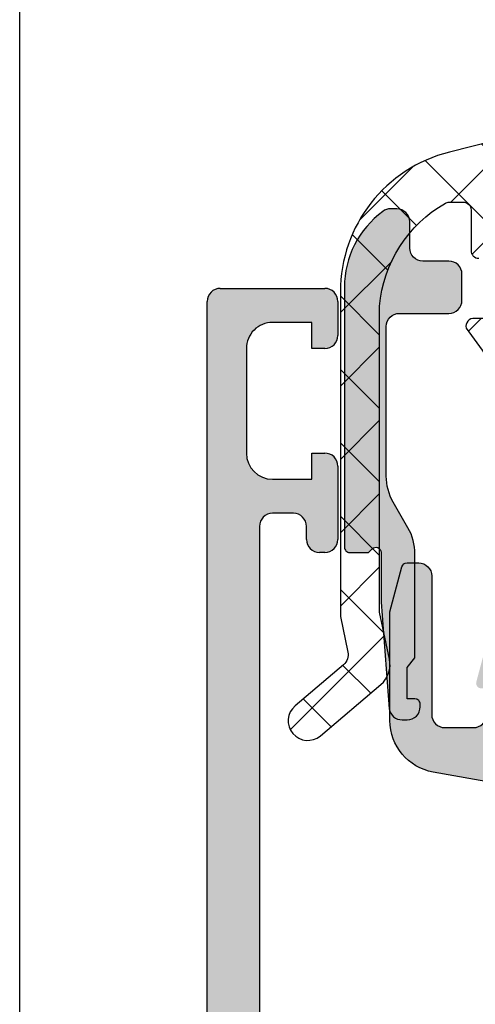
# Model space of a CAD drawing. Header units: millimetres. Extents: x 247761 to 294611, y 172579 to 236863.
# Tile 84 of 256: x 249726 to 249743, y 185309 to 185347. Entities that reach past the tile are written whole.
import ezdxf

# ---------------------------------------------------------------- set-up
doc = ezdxf.new("R2010")
doc.units = ezdxf.units.MM
doc.linetypes.add('ČÁRKOVANÁ', pattern=[19.049999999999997, 12.7, -6.35])
doc.layers.add('FASÁDA DETAILNÍ', color=4, linetype='Continuous')
doc.layers.add('NOVA', color=240, linetype='Continuous')

# ---------------------------------------------------------------- blocks, each defined once
blk = doc.blocks.new('A$C69D17D4D')
at = {"layer": 'FASÁDA DETAILNÍ'}
h = blk.add_hatch(dxfattribs=at)
h.set_pattern_fill('ANSI37', color=256, scale=0.625, angle=90, style=0)
h.set_pattern_definition([(135, (0, 0), (-1.403165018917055, -1.403165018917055), []), (225, (0, 0), (1.403165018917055, -1.403165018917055), [])])
edge = h.paths.add_edge_path()
edge.add_ellipse((-24900.19754156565, 11963.88684667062), major_axis=(-5.039467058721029, 0), ratio=1, start_angle=299.79178446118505, end_angle=355.03553873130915, ccw=False)
edge.add_ellipse((-24902.5523417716, 11967.99993115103), major_axis=(-0.3000000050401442, 0), ratio=1, start_angle=270.00069261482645, end_angle=299.7921729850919, ccw=False)
edge.add_line((-24902.55234539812, 11968.29993115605), (-24902.01806139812, 11968.29993415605))
edge.add_ellipse((-24902.01806016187, 11967.99993439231), major_axis=(-0.2999997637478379, 0), ratio=1, start_angle=179.9999548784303, end_angle=270.0002361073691, ccw=False)
edge.add_line((-24901.71806039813, 11967.99993415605), (-24901.71806039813, 11966.44993715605))
edge.add_ellipse((-24901.41804975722, 11966.44994479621), major_axis=(-0.3000106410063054, 0), ratio=1, start_angle=0.00145911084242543, end_angle=89.99567605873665)
edge.add_line((-24901.41807239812, 11966.14993415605), (-24900.01809039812, 11966.14992315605))
edge.add_ellipse((-24900.01809323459, 11965.8499333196), major_axis=(-0.2999898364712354, 0), ratio=1, start_angle=180.0003507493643, end_angle=269.9994582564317, ccw=False)
edge.add_line((-24899.71810339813, 11965.84993515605), (-24899.71810339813, 11964.14992315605))
edge.add_ellipse((-24900.01811353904, 11964.14993029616), major_axis=(-0.3000101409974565, 0), ratio=1, start_angle=90.00441943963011, end_angle=179.9986363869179, ccw=False)
edge.add_line((-24900.01809039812, 11963.84992015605), (-24901.58192139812, 11963.84993115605))
edge.add_ellipse((-24901.61477842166, 11963.54877209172), major_axis=(-0.3029461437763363, 0), ratio=1, start_angle=-96.22645090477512, end_angle=13.48357731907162)
edge.add_ellipse((-24912.93074274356, 11954.8438489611), major_axis=(-14.00076634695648, 0), ratio=1, start_angle=195.3017322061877, end_angle=218.0756200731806, ccw=False)
edge.add_ellipse((-24898.93850496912, 11958.65056253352), major_axis=(-0.5004721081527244, 0), ratio=1, start_angle=12.91760852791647, end_angle=129.8066343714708)
edge.add_line((-24898.61810339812, 11958.26609515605), (-24898.61810339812, 11966.54937415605))
edge.add_ellipse((-24899.11810310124, 11966.54937362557), major_axis=(-0.4999997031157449, 0), ratio=1, start_angle=180.0000607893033, end_angle=240.0000196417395)
edge.add_line((-24898.86810339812, 11966.98238615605), (-24899.16810339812, 11967.15559215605))
edge.add_ellipse((-24898.91810369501, 11967.58860468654), major_axis=(-0.4999997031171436, 0), ratio=1, start_angle=6.078951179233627e-05, end_angle=60.00001964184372, ccw=False)
edge.add_line((-24899.41810339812, 11967.58860415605), (-24899.41810339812, 11969.21795215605))
edge.add_ellipse((-24898.418104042, 11969.21795293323), major_axis=(-0.9999993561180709, 0), ratio=1, start_angle=-59.94966113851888, end_angle=4.452882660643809e-05, ccw=False)
edge.add_ellipse((-24902.57443082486, 11976.40233364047), major_axis=(-7.3000234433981, 0), ratio=1, start_angle=120.0503545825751, end_angle=168.7144463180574)
edge.add_ellipse((-24895.51809381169, 11974.58710153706), major_axis=(-0.3999905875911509, 0), ratio=1, start_angle=255.1470247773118, end_angle=339.4981705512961)
edge.add_ellipse((-24901.86719193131, 11976.9611684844), major_axis=(-6.378448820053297, 0), ratio=1, start_angle=104.4525977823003, end_angle=159.4981254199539, ccw=False)
edge.add_line((-24900.27526539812, 11970.78456915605), (-24901.68597239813, 11970.42098215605))
edge.add_line((-24901.68597239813, 11970.42098215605), (-24902.54867339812, 11970.21086915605))
edge.add_ellipse((-24901.21810836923, 11964.87424643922), major_axis=(-5.499995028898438, 0), ratio=1, start_angle=-76.00004503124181, end_angle=3.420217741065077e-05)
edge.add_line((-24906.71810339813, 11964.87424315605), (-24906.71810339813, 11952.45621515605))
edge.add_line((-24906.71810339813, 11952.45621515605), (-24906.43048439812, 11951.09315815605))
edge.add_ellipse((-24906.91971072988, 11950.98992554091), major_axis=(-0.4999993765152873, 0), ratio=1, start_angle=130.2837515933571, end_angle=191.9153007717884, ccw=False)
edge.add_line((-24906.59642439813, 11950.60850015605), (-24908.45303239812, 11949.03488915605))
edge.add_ellipse((-24907.96810289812, 11948.46275015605), major_axis=(-0.7499997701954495, 0), ratio=1, start_angle=-49.71629384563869, end_angle=130.2837061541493)
edge.add_line((-24907.48317339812, 11947.89061115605), (-24905.17152939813, 11949.84989715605))
edge.add_ellipse((-24905.81810156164, 11950.612748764), major_axis=(-0.9999990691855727, 0), ratio=1, start_angle=130.2836986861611, end_angle=191.9152478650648)
edge.add_line((-24904.83964839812, 11950.81921315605), (-24905.21810339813, 11952.61275015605))
edge.add_line((-24905.21810339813, 11952.61275015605), (-24905.21810339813, 11964.32295115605))
h = blk.add_hatch(color=256, dxfattribs=at)
edge = h.paths.add_edge_path()
edge.add_line((-24904.16410339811, 11950.49993115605), (-24903.86410339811, 11950.87313615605))
edge.add_line((-24903.86410339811, 11950.87313615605), (-24903.86410339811, 11954.84634115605))
edge.add_ellipse((-24905.86411060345, 11954.84633955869), major_axis=(-2.000007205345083, 0), ratio=1, start_angle=180.0000457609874, end_angle=209.9999336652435)
edge.add_line((-24904.13205239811, 11955.84634115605), (-24904.69615439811, 11956.82339315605))
edge.add_ellipse((-24902.96409619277, 11957.82339475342), major_axis=(-2.000007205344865, 0), ratio=1, start_angle=4.5760987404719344e-05, end_angle=29.99993366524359, ccw=False)
edge.add_line((-24904.96410339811, 11957.82339315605), (-24904.96410339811, 11963.54322715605))
edge.add_ellipse((-24904.46410377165, 11963.54322752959), major_axis=(-0.4999996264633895, 0), ratio=1, start_angle=-90.00004280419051, end_angle=4.280419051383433e-05, ccw=False)
edge.add_line((-24904.46410339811, 11964.04322715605), (-24902.56410339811, 11964.04322715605))
edge.add_ellipse((-24902.56384541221, 11964.54296917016), major_axis=(-0.4997420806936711, 0), ratio=1, start_angle=89.97042173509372, end_angle=180.0295782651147)
edge.add_line((-24902.06410339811, 11964.54322715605), (-24902.06410339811, 11965.54322715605))
edge.add_ellipse((-24902.56384541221, 11965.54348514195), major_axis=(-0.4997420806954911, 0), ratio=1, start_angle=179.9704217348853, end_angle=270.0295782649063)
edge.add_line((-24902.56410339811, 11966.04322715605), (-24903.56410339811, 11966.04322715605))
edge.add_ellipse((-24903.56436394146, 11966.5429666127), major_axis=(-0.4997395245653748, 0), ratio=1, start_angle=-0.029871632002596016, end_angle=90.02987163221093, ccw=False)
edge.add_line((-24904.06410339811, 11966.54322715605), (-24904.06410339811, 11967.54322715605))
edge.add_ellipse((-24904.56385152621, 11967.54348102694), major_axis=(-0.49974819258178, 0), ratio=1, start_angle=179.9708938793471, end_angle=270.0288769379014)
edge.add_line((-24904.56410339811, 11968.04322915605), (-24904.79713439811, 11968.04322915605))
edge.add_ellipse((-24904.79713487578, 11967.54322994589), major_axis=(-0.4999992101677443, 0), ratio=1, start_angle=269.9999452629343, end_angle=306.2493129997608)
edge.add_ellipse((-24902.96409697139, 11965.04322658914), major_axis=(-3.600006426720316, 0), ratio=1, start_angle=306.2493860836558, end_angle=359.9999591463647)
edge.add_line((-24906.56410339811, 11965.04322915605), (-24906.56410339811, 11955.09993115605))
edge.add_ellipse((-24906.36410354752, 11955.09993100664), major_axis=(-0.1999998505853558, 0), ratio=1, start_angle=-4.28043988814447e-05, end_angle=90.00004280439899)
edge.add_line((-24906.36410339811, 11954.89993115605), (-24905.64688239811, 11954.89993115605))
edge.add_line((-24905.64688239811, 11954.89993115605), (-24905.50598339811, 11955.04089215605))
edge.add_ellipse((-24905.36410346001, 11954.89993078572), major_axis=(-0.2000000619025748, 0), ratio=1, start_angle=180.0001060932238, end_angle=315.18607561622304, ccw=False)
edge.add_line((-24905.16410339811, 11954.89993115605), (-24905.16410339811, 11953.00036215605))
edge.add_line((-24905.16410339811, 11953.00036215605), (-24904.84978539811, 11948.92171415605))
edge.add_ellipse((-24904.35594075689, 11948.99993166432), major_axis=(-0.5000005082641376, 0), ratio=1, start_angle=9.000022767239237, end_angle=89.99992652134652)
edge.add_line((-24904.35594139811, 11948.49993115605), (-24904.16410339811, 11948.49993115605))
edge.add_ellipse((-24904.16410302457, 11948.99993078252), major_axis=(-0.4999996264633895, 0), ratio=1, start_angle=89.99995719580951, end_angle=180.0000428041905)
edge.add_line((-24903.66410339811, 11948.99993115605), (-24903.66410339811, 11949.09993115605))
edge.add_ellipse((-24903.86410324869, 11949.09993130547), major_axis=(-0.1999998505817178, 0), ratio=1, start_angle=179.9999571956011, end_angle=270.0000428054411)
edge.add_line((-24903.86410339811, 11949.29993115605), (-24904.16410339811, 11949.29993115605))
edge.add_line((-24904.16410339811, 11949.29993115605), (-24904.16410339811, 11950.49993115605))
h = blk.add_hatch(color=256, dxfattribs=at)
edge = h.paths.add_edge_path()
edge.add_arc((-24911.3180359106, 11964.49986385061), 0.5000674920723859, 90.00773245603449, 179.9922675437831, ccw=False)
edge.add_line((-24911.31810339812, 11964.99993133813), (-24907.31810339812, 11964.99993133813))
edge.add_arc((-24907.31817088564, 11964.49986385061), 0.5000674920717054, 360.0077324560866, 449.99226754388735, ccw=False)
edge.add_line((-24906.81810339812, 11964.49993133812), (-24906.81810339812, 11963.19988251))
edge.add_arc((-24907.31814029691, 11963.19991940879), 0.5000369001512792, 270.0042279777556, 359.99577202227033, ccw=False)
edge.add_line((-24907.31810339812, 11962.69988251), (-24907.81810339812, 11962.69988251))
edge.add_line((-24907.81810339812, 11962.69988251), (-24907.81810339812, 11963.69988251))
edge.add_line((-24907.81810339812, 11963.69988251), (-24909.31810339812, 11963.69988251))
edge.add_arc((-24909.31814037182, 11962.69991948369), 0.9999630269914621, 449.9978814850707, 540.0021185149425)
edge.add_line((-24910.31810339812, 11962.69988251), (-24910.31810339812, 11958.69988251))
edge.add_arc((-24909.31802652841, 11958.69995937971), 1.000076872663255, 180.0044039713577, 269.9955960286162)
edge.add_line((-24909.31810339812, 11957.69988251), (-24907.81810339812, 11957.69988251))
edge.add_line((-24907.81810339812, 11957.69988251), (-24907.81810339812, 11958.69988251))
edge.add_line((-24907.81810339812, 11958.69988251), (-24907.31810339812, 11958.69988251))
edge.add_arc((-24907.31804592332, 11958.1999399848), 0.4999425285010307, -0.006586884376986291, 90.0065868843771, ccw=False)
edge.add_line((-24906.81810339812, 11958.19988251), (-24906.81810339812, 11955.39989471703))
edge.add_arc((-24907.31810339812, 11955.39989471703), 0.5000000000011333, 270.0000000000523, 360.0000000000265, ccw=False)
edge.add_line((-24907.31810339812, 11954.89989471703), (-24907.51810339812, 11954.89989471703))
edge.add_arc((-24907.51810339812, 11955.39989471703), 0.5000000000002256, 179.9999999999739, 269.99999999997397, ccw=False)
edge.add_line((-24908.01810339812, 11955.39989471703), (-24908.01810339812, 11955.89989471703))
edge.add_arc((-24908.51813849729, 11955.89985961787), 0.500035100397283, 360.0040217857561, 449.9959782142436)
edge.add_line((-24908.51810339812, 11956.39989471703), (-24909.31810644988, 11956.39989471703))
edge.add_arc((-24909.31808988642, 11955.89987815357), 0.5000165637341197, 90.00189796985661, 179.9981020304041)
edge.add_line((-24909.81810644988, 11955.89989471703), (-24909.81810644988, 11924.59990082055))
edge.add_line((-24909.81810644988, 11924.59990082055), (-24909.38570981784, 11918.5614431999))
edge.add_arc((-24908.38649013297, 11918.59989926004), 0.9999594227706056, 182.2040028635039, 269.9999999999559)
edge.add_line((-24908.38649013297, 11917.59993983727), (-24901.71803792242, 11917.59993983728))
edge.add_arc((-24901.71803792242, 11918.09993983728), 0.5000000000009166, 270.0000000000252, 359.9999999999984)
edge.add_line((-24901.21803792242, 11918.09993983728), (-24901.21803792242, 11918.99993983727))
edge.add_arc((-24900.71803792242, 11918.99993983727), 0.5000000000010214, 90.00000000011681, 180.0000000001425, ccw=False)
edge.add_line((-24900.71803792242, 11919.49993983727), (-24899.31803639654, 11919.49993983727))
edge.add_arc((-24899.05051580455, 11919.57877628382), 0.278895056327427, 196.4198764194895, 271.1645893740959)
edge.add_line((-24899.04484739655, 11919.29993883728), (-24898.59125339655, 11919.29993883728))
edge.add_arc((-24898.58559273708, 11919.57880693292), 0.2789255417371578, 268.8371299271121, 343.5754054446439)
edge.add_line((-24898.31804939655, 11919.49993983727), (-24896.43803839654, 11919.49993983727))
edge.add_arc((-24896.43803839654, 11919.19993983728), 0.3000000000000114, 360.00000000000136, 450, ccw=False)
edge.add_line((-24896.13803839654, 11919.19993983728), (-24896.13803839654, 11918.21996551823))
edge.add_arc((-24896.43803839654, 11918.21996551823), 0.2999999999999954, 270.0000000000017, 360.00000000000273, ccw=False)
edge.add_line((-24896.43803839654, 11917.91996551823), (-24899.19803639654, 11917.91996551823))
edge.add_arc((-24899.19803639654, 11917.79996551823), 0.1200000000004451, 449.9999999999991, 540)
edge.add_line((-24899.31803639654, 11917.79996551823), (-24899.31803639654, 11913.49993983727))
edge.add_arc((-24898.81803639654, 11913.49993983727), 0.5000000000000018, 179.9999999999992, 269.9999999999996)
edge.add_line((-24898.81803639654, 11912.99993983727), (-24898.11803639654, 11912.99993983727))
edge.add_line((-24898.11803639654, 11912.99993983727), (-24895.72521607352, 11914.3814352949))
edge.add_arc((-24895.65615618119, 11914.26182005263), 0.1381197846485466, -1.0322764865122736e-10, 119.9999999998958, ccw=False)
edge.add_line((-24895.51803639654, 11914.26182005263), (-24895.51803639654, 11910.49993983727))
edge.add_arc((-24893.51803639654, 11910.49993983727), 1.999999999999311, 180.0000000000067, 270.0000000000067)
edge.add_line((-24893.51803639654, 11908.49993983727), (-24892.95004101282, 11908.49993983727))
edge.add_arc((-24892.95004101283, 11907.99993983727), 0.5000000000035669, 415.52092823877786, 449.99999999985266, ccw=False)
edge.add_arc((-24895.49751429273, 11904.29044123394), 4.999999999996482, 365.34922800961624, 415.5209282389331, ccw=False)
edge.add_arc((-24890.65616305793, 11904.73805962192), 0.1381197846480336, 240.0000000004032, 367.70243749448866, ccw=False)
edge.add_line((-24890.72522295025, 11904.61844437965), (-24893.11804327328, 11905.99993983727))
edge.add_line((-24893.11804327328, 11905.99993983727), (-24893.81804327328, 11905.99993983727))
edge.add_arc((-24893.81804327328, 11905.49993983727), 0.5, 450, 540)
edge.add_line((-24894.31804327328, 11905.49993983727), (-24894.31804327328, 11901.19991415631))
edge.add_arc((-24894.19804327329, 11901.19991415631), 0.1199999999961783, 180, 269.9999999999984)
edge.add_line((-24894.19804327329, 11901.07991415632), (-24891.43804527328, 11901.07991415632))
edge.add_arc((-24891.43804527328, 11900.77991415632), 0.2999999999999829, 0, 90.00000000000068, ccw=False)
edge.add_line((-24891.13804527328, 11900.77991415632), (-24891.13804527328, 11899.79993983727))
edge.add_arc((-24891.43804527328, 11899.79993983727), 0.300000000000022, 270.00000000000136, 360, ccw=False)
edge.add_line((-24891.43804527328, 11899.49993983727), (-24893.31805627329, 11899.49993983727))
edge.add_arc((-24893.58559961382, 11899.42107274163), 0.2789255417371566, 376.4245945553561, 451.1628700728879)
edge.add_line((-24893.59126027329, 11899.69994083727), (-24894.04485427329, 11899.69994083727))
edge.add_arc((-24894.05052268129, 11899.42110339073), 0.2788950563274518, 448.8354106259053, 523.5801235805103)
edge.add_line((-24894.31804327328, 11899.49993983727), (-24897.3181017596, 11899.49993983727))
edge.add_line((-24897.3181017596, 11899.49993983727), (-24898.01820465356, 11900.20001220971))
edge.add_line((-24898.01820465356, 11900.20001220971), (-24898.01820465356, 11900.80001831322))
edge.add_line((-24898.01820465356, 11900.80001831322), (-24896.41819855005, 11900.80001831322))
edge.add_arc((-24896.41820799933, 11901.30002776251), 0.5000094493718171, 270.0010827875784, 359.9989172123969)
edge.add_line((-24895.91819855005, 11901.30001831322), (-24895.91819855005, 11901.69544639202))
edge.add_arc((-24896.41819855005, 11901.69544639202), 0.5000000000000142, 360.0000000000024, 375.0000000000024)
edge.add_line((-24895.93523563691, 11901.82485591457), (-24896.31944443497, 11903.25874266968))
edge.add_arc((-24897.28537026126, 11902.99992362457), 1.000000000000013, 375.0000000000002, 450.0000000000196)
edge.add_line((-24897.28537026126, 11903.99992362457), (-24903.01819244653, 11903.99992362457))
edge.add_line((-24903.01819244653, 11903.99992362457), (-24903.01819244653, 11900.80001831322))
edge.add_line((-24903.01819244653, 11900.80001831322), (-24902.21820465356, 11900.80001831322))
edge.add_line((-24902.21820465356, 11900.80001831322), (-24902.21820465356, 11900.20001220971))
edge.add_line((-24902.21820465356, 11900.20001220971), (-24903.43063751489, 11899.50003052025))
edge.add_line((-24903.43063751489, 11899.50003052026), (-24904.51819244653, 11899.50003052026))
edge.add_line((-24904.51819244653, 11899.50003052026), (-24904.51819244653, 11914.49993983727))
edge.add_arc((-24905.01819244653, 11914.49993983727), 0.5000000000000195, 359.9999999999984, 450.0000000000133)
edge.add_line((-24905.01819244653, 11914.99993983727), (-24910.81810339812, 11914.99993983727))
edge.add_arc((-24910.81810339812, 11915.99993983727), 1, 180, 270.00000000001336, ccw=False)
edge.add_line((-24911.81810339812, 11915.99993983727), (-24911.81810339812, 11964.49993133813))
edge = h.paths.add_edge_path(flags=16)
edge.add_line((-24902.21820465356, 11905.59992362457), (-24897.81820465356, 11905.59992362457))
edge.add_arc((-24897.81820465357, 11906.09992362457), 0.5000000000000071, 270.0000000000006, 359.9999999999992)
edge.add_line((-24897.31820465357, 11906.09992362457), (-24897.31820465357, 11910.49992362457))
edge.add_arc((-24897.81820465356, 11910.49992362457), 0.4999999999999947, 359.9999999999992, 450.0000000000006)
edge.add_line((-24897.81820465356, 11910.99992362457), (-24902.21820465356, 11910.99992362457))
edge.add_arc((-24902.21820465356, 11910.49992362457), 0.5, 450, 540)
edge.add_line((-24902.71820465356, 11910.49992362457), (-24902.71820465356, 11906.09992362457))
edge.add_arc((-24902.21820465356, 11906.09992362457), 0.4999999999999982, 180, 270.0000000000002)
h = blk.add_hatch(color=256, dxfattribs=at)
edge = h.paths.add_edge_path(flags=16)
edge.add_line((-24899.32188839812, 11947.30007515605), (-24895.12213839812, 11947.30007515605))
edge.add_ellipse((-24895.12213802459, 11947.80007478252), major_axis=(-0.4999996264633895, 0), ratio=1, start_angle=89.99995719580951, end_angle=180.0000428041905)
edge.add_line((-24894.62213839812, 11947.80007515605), (-24894.62213839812, 11952.20009915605))
edge.add_ellipse((-24895.12213802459, 11952.20009952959), major_axis=(-0.4999996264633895, 0), ratio=1, start_angle=179.9999571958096, end_angle=270.0000428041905)
edge.add_line((-24895.12213839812, 11952.70009915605), (-24899.32188739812, 11952.70009915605))
edge.add_ellipse((-24899.32188691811, 11952.20009867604), major_axis=(-0.5000004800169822, 0), ratio=1, start_angle=270.0000550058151, end_angle=359.9999449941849)
edge.add_line((-24899.82188739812, 11952.20009915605), (-24899.82188839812, 11947.80007515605))
edge.add_ellipse((-24899.32188877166, 11947.80007478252), major_axis=(-0.4999996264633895, 0), ratio=1, start_angle=-4.280419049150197e-05, end_angle=90.00004280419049)
edge = h.paths.add_edge_path()
edge.add_line((-24896.40848439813, 11945.30169415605), (-24903.17148439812, 11946.50145415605))
edge.add_arc((-24902.82214002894, 11948.47070578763), 1.999998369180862, 179.9999607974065, 259.9404098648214, ccw=False)
edge.add_line((-24904.82213839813, 11948.47070715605), (-24904.82213839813, 11952.63568015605))
edge.add_line((-24904.82213839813, 11952.63568015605), (-24904.36185739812, 11954.35346915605))
edge.add_arc((-24904.16867234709, 11954.30170523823), 0.1999999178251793, 90.00001461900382, 164.9999614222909, ccw=False)
edge.add_line((-24904.16867239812, 11954.50170515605), (-24903.72213839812, 11954.50170515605))
edge.add_arc((-24903.72213802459, 11954.00170552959), 0.4999996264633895, -4.280419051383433e-05, 90.00004280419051, ccw=False)
edge.add_line((-24903.22213839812, 11954.00170515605), (-24903.22213839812, 11948.70170515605))
edge.add_arc((-24902.72213877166, 11948.70170478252), 0.4999996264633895, 179.9999571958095, 270.0000428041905)
edge.add_line((-24902.72213839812, 11948.20170515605), (-24901.62188839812, 11948.20170515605))
edge.add_arc((-24901.62188887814, 11948.70170563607), 0.5000004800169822, 270.0000550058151, 359.9999449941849)
edge.add_line((-24901.12188839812, 11948.70170515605), (-24901.12188839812, 11949.70170515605))
edge.add_line((-24901.12188839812, 11949.70170515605), (-24901.32188839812, 11949.70170515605))
edge.add_arc((-24901.32188810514, 11949.90170529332), 0.2000001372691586, 164.9999946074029, 269.99991606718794, ccw=False)
edge.add_line((-24901.51507339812, 11949.95346915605), (-24901.12188739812, 11951.42085715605))
edge.add_line((-24901.12188739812, 11951.42085715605), (-24901.12188739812, 11953.50170515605))
edge.add_arc((-24900.12188643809, 11953.50170419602), 1.000000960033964, 90.00005500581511, 179.9999449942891, ccw=False)
edge.add_line((-24900.12188739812, 11954.50170515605), (-24889.22238539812, 11954.50170515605))
edge.add_arc((-24889.22238514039, 11954.10170482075), 0.400000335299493, -29.999916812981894, 90.00003691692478, ccw=False)
edge.add_line((-24888.87597439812, 11953.90170515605), (-24889.37414039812, 11953.03885715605))
edge.add_line((-24889.37414039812, 11953.03885715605), (-24889.80201039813, 11951.54669615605))
edge.add_arc((-24890.09038919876, 11951.62938753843), 0.3000003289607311, 239.8207587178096, 343.9999831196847, ccw=False)
edge.add_line((-24890.24120139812, 11951.37005015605), (-24892.70681239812, 11952.80178515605))
edge.add_line((-24892.70681239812, 11952.80178515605), (-24893.12723139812, 11952.80178515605))
edge.add_arc((-24893.13072390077, 11952.61021687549), 0.191600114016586, 88.95554997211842, 182.5222218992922)
edge.add_line((-24893.32213839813, 11952.60178515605), (-24893.32213839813, 11946.11234615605))
edge.add_arc((-24893.12297186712, 11946.0941084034), 0.1999998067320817, 174.7679954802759, 294.1409481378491)
edge.add_line((-24893.04117539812, 11945.91160015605), (-24890.65749039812, 11946.97992115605))
edge.add_arc((-24890.57569364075, 11946.79741255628), 0.2000002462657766, 21.97379771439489, 114.14098223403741, ccw=False)
edge.add_line((-24890.39022239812, 11946.87224915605), (-24889.57386239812, 11944.84902115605))
edge.add_arc((-24889.94480427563, 11944.69934805), 0.3999998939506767, -90.00001754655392, 21.97381787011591, ccw=False)
edge.add_line((-24889.94480439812, 11944.29934815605), (-24892.00895139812, 11944.29934715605))
edge.add_arc((-24892.00895226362, 11944.59934679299), 0.2999996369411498, 217.9049134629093, 270.00016529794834, ccw=False)
edge.add_arc((-24892.48237182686, 11944.23073624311), 0.300000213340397, 37.90465250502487, 105.9998620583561)
edge.add_line((-24892.56506239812, 11944.51911515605), (-24893.32295139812, 11944.30179315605))
edge.add_arc((-24893.3229518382, 11945.90179220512), 1.599999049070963, 211.5923944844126, 270.0000157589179, ccw=False)
edge.add_arc((-24895.11172388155, 11944.80166018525), 0.4999999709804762, 31.59233596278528, 89.9984549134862)
edge.add_line((-24895.11171039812, 11945.30166015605), (-24896.40848439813, 11945.30169415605))
for p, q in [((-24911.31810339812, 11964.99993133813), (-24907.31810339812, 11964.99993133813)), ((-24911.81810339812, 11915.99993983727), (-24911.81810339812, 11964.49993133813)), ((-24906.81810339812, 11964.49993133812), (-24906.81810339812, 11963.19988251)), ((-24907.81810339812, 11963.69988251), (-24909.31810339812, 11963.69988251)), ((-24907.81810339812, 11962.69988251), (-24907.81810339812, 11963.69988251)), ((-24910.31810339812, 11962.69988251), (-24910.31810339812, 11958.69988251)), ((-24907.31810339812, 11962.69988251), (-24907.81810339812, 11962.69988251)), ((-24907.81810339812, 11957.69988251), (-24907.81810339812, 11958.69988251)), ((-24907.81810339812, 11958.69988251), (-24907.31810339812, 11958.69988251)), ((-24906.81810339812, 11958.19988251), (-24906.81810339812, 11955.39989471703)), ((-24909.31810339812, 11957.69988251), (-24907.81810339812, 11957.69988251)), ((-24908.51810339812, 11956.39989471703), (-24909.31810644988, 11956.39989471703)), ((-24909.81810644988, 11955.89989471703), (-24909.81810644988, 11924.59990082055)), ((-24908.01810339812, 11955.39989471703), (-24908.01810339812, 11955.89989471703)), ((-24907.31810339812, 11954.89989471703), (-24907.51810339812, 11954.89989471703))]:
    blk.add_line(p, q, dxfattribs=at)
at = {"layer": 'FASÁDA DETAILNÍ', "linetype": 'ČÁRKOVANÁ', "ltscale": 5}
blk.add_lwpolyline([(1650.999978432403, 1249.00002156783), (-24919.00002156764, 1249.000021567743), (-24919.00002156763, 24919.00002156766), (1650.999978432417, 24919.00002156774)], close=True, dxfattribs=at)
at = {"layer": 'FASÁDA DETAILNÍ', "extrusion": (0, 0, -1)}
for points in [[(24900.01809039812, 11963.84992015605), (24901.58192139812, 11963.84993115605), (24901.58192139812, 11963.84993115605, -0.51896), (24901.90937439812, 11963.47813515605, 0.0996982), (24899.42631139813, 11958.53868215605, -0.559391)], [(24900.27526539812, 11970.78456915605), (24901.68597239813, 11970.42098215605), (24902.54867339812, 11970.21086915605), (24902.54867339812, 11970.21086915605, -0.344328), (24906.71810339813, 11964.87424315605), (24906.71810339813, 11952.45621515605), (24906.43048439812, 11951.09315815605), (24906.43048439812, 11951.09315815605, 0.275594), (24906.59642439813, 11950.60850015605), (24908.45303239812, 11949.03488915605), (24908.45303239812, 11949.03488915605, -1), (24907.48317339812, 11947.89061115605), (24905.17152939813, 11949.84989715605), (24905.17152939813, 11949.84989715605, -0.275594), (24904.83964839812, 11950.81921315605), (24905.21810339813, 11952.61275015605), (24905.21810339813, 11964.32295115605), (24905.21810339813, 11964.32295115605, 0.245826), (24902.70139839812, 11968.26028115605, 0.130727), (24902.55234539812, 11968.29993115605), (24902.01806139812, 11968.29993415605), (24902.01806139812, 11968.29993415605, 0.414215), (24901.71806039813, 11967.99993415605), (24901.71806039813, 11966.44993715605), (24901.71806039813, 11966.44993715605, -0.414184), (24901.41807239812, 11966.14993415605)]]:
    blk.add_lwpolyline(points, format="xyb", dxfattribs=at)
blk.add_lwpolyline([(24904.16410339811, 11950.49993115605), (24903.86410339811, 11950.87313615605), (24903.86410339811, 11954.84634115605), (24903.86410339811, 11954.84634115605, -0.131652), (24904.13205239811, 11955.84634115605), (24904.69615439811, 11956.82339315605), (24904.69615439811, 11956.82339315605, 0.131652), (24904.96410339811, 11957.82339315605), (24904.96410339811, 11963.54322715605), (24904.96410339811, 11963.54322715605, 0.414214), (24904.46410339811, 11964.04322715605), (24902.56410339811, 11964.04322715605), (24902.56410339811, 11964.04322715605, -0.414516), (24902.06410339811, 11964.54322715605), (24902.06410339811, 11965.54322715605), (24902.06410339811, 11965.54322715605, -0.414516), (24902.56410339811, 11966.04322715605), (24903.56410339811, 11966.04322715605), (24903.56410339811, 11966.04322715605, 0.414519), (24904.06410339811, 11966.54322715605), (24904.06410339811, 11967.54322715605), (24904.06410339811, 11967.54322715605, -0.41451), (24904.56410339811, 11968.04322915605), (24904.79713439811, 11968.04322915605), (24904.79713439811, 11968.04322915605, -0.1595), (24905.09278439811, 11967.94645515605, -0.238928), (24906.56410339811, 11965.04322915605), (24906.56410339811, 11955.09993115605), (24906.56410339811, 11955.09993115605, -0.414214), (24906.36410339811, 11954.89993115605), (24905.64688239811, 11954.89993115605), (24905.50598339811, 11955.04089215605), (24905.50598339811, 11955.04089215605, 0.669353), (24905.16410339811, 11954.89993115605), (24905.16410339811, 11953.00036215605), (24904.84978539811, 11948.92171415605), (24904.84978539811, 11948.92171415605, -0.368919), (24904.35594139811, 11948.49993115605), (24904.16410339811, 11948.49993115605), (24904.16410339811, 11948.49993115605, -0.414214), (24903.66410339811, 11948.99993115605), (24903.66410339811, 11949.09993115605), (24903.66410339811, 11949.09993115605, -0.414214), (24903.86410339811, 11949.29993115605), (24904.16410339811, 11949.29993115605), (24904.16410339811, 11950.49993115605)], format="xyb", close=True, dxfattribs=at)
at = {"layer": 'FASÁDA DETAILNÍ'}
blk.add_lwpolyline([(-24896.40848439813, 11945.30169415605), (-24903.17148439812, 11946.50145415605), (-24903.17148439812, 11946.50145415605, -0.363676), (-24904.82213839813, 11948.47070715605), (-24904.82213839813, 11952.63568015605), (-24904.36185739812, 11954.35346915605), (-24904.36185739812, 11954.35346915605, -0.339454), (-24904.16867239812, 11954.50170515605), (-24903.72213839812, 11954.50170515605), (-24903.72213839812, 11954.50170515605, -0.414214), (-24903.22213839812, 11954.00170515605), (-24903.22213839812, 11948.70170515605), (-24903.22213839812, 11948.70170515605, 0.414214), (-24902.72213839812, 11948.20170515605), (-24901.62188839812, 11948.20170515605), (-24901.62188839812, 11948.20170515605, 0.414213), (-24901.12188839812, 11948.70170515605)], format="xyb", dxfattribs=at)
for centre, radius, start, end in [((-24911.3180359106, 11964.49986385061), 0.5000674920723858, 90.00773245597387, 179.9922675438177), ((-24907.31817088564, 11964.49986385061), 0.5000674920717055, 0.007732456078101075, 89.99226754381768), ((-24909.31814037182, 11962.69991948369), 0.999963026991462, 89.99788148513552, 180.0021185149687), ((-24907.31814029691, 11963.19991940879), 0.5000369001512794, 270.0042279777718, 359.9957720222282), ((-24909.31802652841, 11958.69995937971), 1.000076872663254, 180.0044039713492, 269.9955960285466), ((-24907.31804592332, 11958.1999399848), 0.4999425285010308, 359.993413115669, 90.00658688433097), ((-24909.31808988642, 11955.89987815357), 0.5000165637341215, 90.00189796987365, 179.998102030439), ((-24908.51813849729, 11955.89985961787), 0.5000351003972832, 0.004021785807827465, 89.99597821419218), ((-24907.51810339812, 11955.39989471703), 0.5000000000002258, 180, 270), ((-24907.31810339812, 11955.39989471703), 0.5000000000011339, 270, 0)]:
    blk.add_arc(centre, radius, start, end, dxfattribs=at)

msp = doc.modelspace()

# ---------------------------------------------------------------- block references
at = {"layer": 'NOVA', "ltscale": 300}
msp.add_blockref('A$C69D17D4D', (274644.5174331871, 173371.2585875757), dxfattribs=at)

doc.saveas('drawing.dxf')
